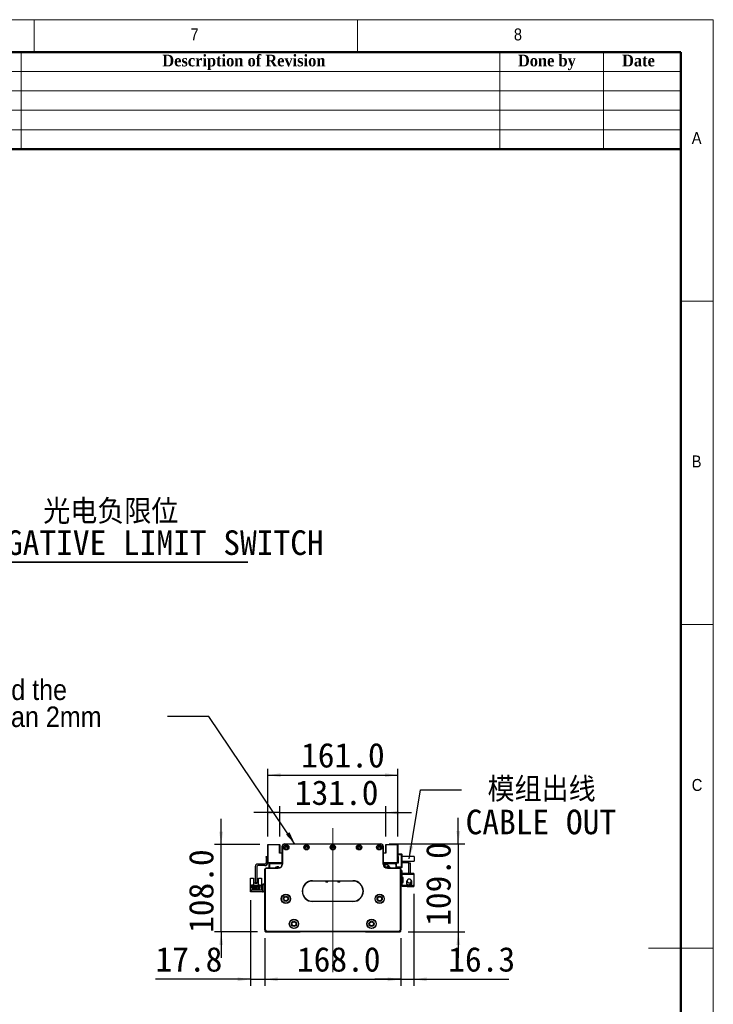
# Model space of a CAD drawing. Header units: millimetres. Extents: x 40 to 3320, y 40 to 2336.
# Tile 8 of 8: x 2462 to 3320, y 1119 to 2336. Entities that reach past the tile are written whole.
import ezdxf

# ---------------------------------------------------------------- set-up
doc = ezdxf.new("R2010")
doc.units = ezdxf.units.MM
doc.header["$LTSCALE"] = 8
doc.linetypes.add('CENTERX2', pattern=[20.32, 12.7, -2.54, 2.54, -2.54])
doc.layers.add('DIMNS', color=7, linetype='Continuous')
doc.styles.add('SLDTEXTSTYLE0', font='Gothic.ttf', dxfattribs={"width": 0.913})
doc.styles.add('SLDTEXTSTYLE1', font='timesbd.ttf', dxfattribs={"width": 0.933})
doc.styles.add('SLDTEXTSTYLE10', font='txt')
doc.styles.add('SLDTEXTSTYLE7', font='txt')
doc.styles.add('SLDTEXTSTYLE8', font='txt', dxfattribs={"bigfont": 'bigfont'})
doc.styles.add('SLDTEXTSTYLE9', font='txt', dxfattribs={"bigfont": 'bigfont'})
doc.dimstyles.new('SLDDIMSTYLE0', dxfattribs={"dimtxt": 30.4, "dimasz": 16, "dimexe": 0, "dimexo": 0.0625, "dimgap": 7.6, "dimtad": 2, "dimdec": 1, "dimrnd": 1e-09, "dimzin": 4, "dimdsep": 46, "dimtxsty": 'SLDTEXTSTYLE7', "dimsah": 1, "dimcen": 0.09, "dimadec": 0, "dimazin": 1, "dimtfac": 1, "dimtdec": 1, "dimtmove": 0, "dimatfit": 0, "dimfxl": 0, "dimfrac": 2, "dimtolj": 1, "dimtzin": 12, "dimarcsym": 0})
doc.dimstyles.new('SLDDIMSTYLE3', dxfattribs={"dimtxt": 0.18, "dimasz": 16, "dimexe": 0, "dimexo": 0.0625, "dimgap": 0, "dimtad": 0, "dimtih": 1, "dimtoh": 1, "dimdec": 0, "dimrnd": 1e-09, "dimzin": 0, "dimdsep": 46, "dimtxsty": 'Standard', "dimsah": 1, "dimcen": 0.09, "dimadec": 0, "dimazin": 0, "dimtfac": 16, "dimtdec": 0, "dimtofl": 0, "dimtmove": 0, "dimatfit": 3, "dimfxl": 0, "dimfrac": 2, "dimtolj": 1, "dimtzin": 0, "dimarcsym": 0})
doc.dimstyles.new('SLDDIMSTYLE4', dxfattribs={"dimtxt": 30.4, "dimasz": 16, "dimexe": 0, "dimexo": 0.0625, "dimgap": 7.6, "dimtad": 2, "dimdec": 1, "dimrnd": 1e-09, "dimzin": 12, "dimdsep": 46, "dimtxsty": 'SLDTEXTSTYLE7', "dimsah": 1, "dimcen": 0.09, "dimadec": 0, "dimazin": 3, "dimtfac": 1, "dimtdec": 1, "dimtmove": 0, "dimatfit": 0, "dimfxl": 0, "dimfrac": 2, "dimtolj": 1, "dimtzin": 12, "dimarcsym": 0})

# ---------------------------------------------------------------- blocks, each defined once
blk = doc.blocks.new('SW_NOTE_5')
at = {"layer": 'DIMNS', "color": 0}
for p, q in [((0, 0), (371.5, 0)), ((371.5, 0), (0, 0)), ((0, 0), (371.5, 0)), ((371.5, 0), (0, 0)), ((0, 0), (371.5, 0)), ((371.5, 0), (0, 0))]:
    blk.add_line(p, q, dxfattribs=at)
at = {"layer": 'DIMNS', "color": 0, "char_height": 30.4, "attachment_point": 2}
for s, insert, style in [('光电负限位', (201.9, 77.9), 'SLDTEXTSTYLE9'), ('NEGATIVE LIMIT SWITCH', (248, 39.5), 'SLDTEXTSTYLE10')]:
    blk.add_mtext(s, dxfattribs=dict(at, insert=insert, style=style))
blk = doc.blocks.new('_D_6')
at = {"layer": 'DIMNS'}
for p, q in [((2765.4, 1198.8), (2765.4, 1141.5)), ((2933.4, 1198.8), (2933.4, 1141.5)), ((2765.4, 1149.5), (2933.4, 1149.5))]:
    blk.add_line(p, q, dxfattribs=at)
for points in [[(2765.4, 1149.5), (2781.4, 1147.1), (2781.4, 1151.9)], [(2933.4, 1149.5), (2917.4, 1151.9), (2917.4, 1147.1)]]:
    blk.add_solid(points, dxfattribs=at)
at = {"layer": 'DIMNS', "insert": (2805.1, 1189.4), "char_height": 30.4, "attachment_point": 1, "style": 'SLDTEXTSTYLE7'}
blk.add_mtext('168.0', dxfattribs=at)
blk = doc.blocks.new('_D_7')
at = {"layer": 'DIMNS'}
for p, q in [((2747.6, 1247.3), (2747.6, 1141.5)), ((2765.4, 1200.3), (2765.4, 1141.5)), ((2747.6, 1149.5), (2630.1, 1149.5)), ((2747.6, 1149.5), (2765.4, 1149.5)), ((2765.4, 1149.5), (2797.4, 1149.5))]:
    blk.add_line(p, q, dxfattribs=at)
for points in [[(2747.6, 1149.5), (2731.6, 1151.9), (2731.6, 1147.1)], [(2765.4, 1149.5), (2781.4, 1147.1), (2781.4, 1151.9)]]:
    blk.add_solid(points, dxfattribs=at)
at = {"layer": 'DIMNS', "insert": (2630.1, 1189.4), "char_height": 30.4, "attachment_point": 1, "style": 'SLDTEXTSTYLE7'}
blk.add_mtext('17.8', dxfattribs=at)
blk = doc.blocks.new('_D_8')
at = {"layer": 'DIMNS'}
for p, q in [((2949.7, 1255.1), (2949.7, 1141.5)), ((2933.4, 1200.3), (2933.4, 1141.5)), ((2933.4, 1149.5), (2901.4, 1149.5)), ((2933.4, 1149.5), (2949.7, 1149.5)), ((2949.7, 1149.5), (3067.1, 1149.5))]:
    blk.add_line(p, q, dxfattribs=at)
for points in [[(2933.4, 1149.5), (2917.4, 1151.9), (2917.4, 1147.1)], [(2949.7, 1149.5), (2965.7, 1147.1), (2965.7, 1151.9)]]:
    blk.add_solid(points, dxfattribs=at)
at = {"layer": 'DIMNS', "insert": (2992.2, 1189.4), "char_height": 30.4, "attachment_point": 1, "style": 'SLDTEXTSTYLE7'}
blk.add_mtext('16.3', dxfattribs=at)
blk = doc.blocks.new('_D_9')
at = {"layer": 'DIMNS'}
for p, q in [((3004.6, 1317), (3004.6, 1349)), ((2919, 1317), (3012.6, 1317)), ((3004.6, 1317), (3004.6, 1208)), ((2942.5, 1208), (3012.6, 1208)), ((3004.6, 1208), (3004.6, 1176))]:
    blk.add_line(p, q, dxfattribs=at)
for points in [[(3004.6, 1317), (3007, 1333), (3002.2, 1333)], [(3004.6, 1208), (3002.2, 1192), (3007, 1192)]]:
    blk.add_solid(points, dxfattribs=at)
at = {"layer": 'DIMNS', "insert": (2964.7, 1215.6), "char_height": 30.4, "attachment_point": 1, "rotation": 90, "style": 'SLDTEXTSTYLE7'}
blk.add_mtext('109.0', dxfattribs=at)
blk = doc.blocks.new('_D_10')
at = {"layer": 'DIMNS'}
for p, q in [((2783.9, 1325.9), (2783.9, 1363.6)), ((2914.9, 1325.9), (2914.9, 1363.6)), ((2783.9, 1355.6), (2751.9, 1355.6)), ((2783.9, 1355.6), (2914.9, 1355.6)), ((2914.9, 1355.6), (2946.9, 1355.6))]:
    blk.add_line(p, q, dxfattribs=at)
for points in [[(2783.9, 1355.6), (2767.9, 1358), (2767.9, 1353.2)], [(2914.9, 1355.6), (2930.9, 1353.2), (2930.9, 1358)]]:
    blk.add_solid(points, dxfattribs=at)
at = {"layer": 'DIMNS', "insert": (2802.5, 1395.5), "char_height": 30.4, "attachment_point": 1, "style": 'SLDTEXTSTYLE7'}
blk.add_mtext('131.0', dxfattribs=at)
blk = doc.blocks.new('_D_11')
at = {"layer": 'DIMNS'}
for p, q in [((2768.9, 1325.9), (2768.9, 1409.9)), ((2768.9, 1401.9), (2929.9, 1401.9)), ((2929.9, 1325.9), (2929.9, 1409.9))]:
    blk.add_line(p, q, dxfattribs=at)
for points in [[(2768.9, 1401.9), (2784.9, 1399.5), (2784.9, 1404.3)], [(2929.9, 1401.9), (2913.9, 1404.3), (2913.9, 1399.5)]]:
    blk.add_solid(points, dxfattribs=at)
at = {"layer": 'DIMNS', "insert": (2810.2, 1441.8), "char_height": 30.4, "attachment_point": 1, "style": 'SLDTEXTSTYLE7'}
blk.add_mtext('161.0', dxfattribs=at)
blk = doc.blocks.new('_D_12')
at = {"layer": 'DIMNS'}
for p, q in [((2711.3, 1316), (2711.3, 1348)), ((2759, 1316), (2703.3, 1316)), ((2711.3, 1208), (2711.3, 1316)), ((2756.2, 1208), (2703.3, 1208)), ((2711.3, 1208), (2711.3, 1176))]:
    blk.add_line(p, q, dxfattribs=at)
for points in [[(2711.3, 1316), (2713.7, 1332), (2708.9, 1332)], [(2711.3, 1208), (2708.9, 1192), (2713.7, 1192)]]:
    blk.add_solid(points, dxfattribs=at)
at = {"layer": 'DIMNS', "insert": (2671.4, 1206.8), "char_height": 30.4, "attachment_point": 1, "rotation": 90, "style": 'SLDTEXTSTYLE7'}
blk.add_mtext('108.0', dxfattribs=at)
blk = doc.blocks.new('SW_NOTE_6')
at = {"layer": 'DIMNS', "color": 0, "char_height": 30.4, "attachment_point": 1}
for s, insert, style in [(' 模组出线', (4.9, 15.7), 'SLDTEXTSTYLE8'), ('CABLE OUT', (4.9, -24.5), 'SLDTEXTSTYLE7')]:
    blk.add_mtext(s, dxfattribs=dict(at, insert=insert, style=style))
blk = doc.blocks.new('SW_NOTE_7')
at = {"layer": 'DIMNS', "color": 0, "char_height": 25.4, "attachment_point": 2, "style": 'SLDTEXTSTYLE0'}
for s, insert in [('The distance between the load plate and the ', (-429.6, 45.7)), ('steel belt protection belt shall be greater than 2mm', (-429.9, 12.3))]:
    blk.add_mtext(s, dxfattribs=dict(at, insert=insert))

msp = doc.modelspace()

# ---------------------------------------------------------------- linework, layer by layer
at = {"color": 7, "linetype": 'Continuous', "lineweight": 18}
for p, q in [((3320, 2336), (40, 2336)), ((2480, 2336), (2480, 2296)), ((2880, 2296), (2880, 2336)), ((3320, 40), (3320, 2336)), ((80, 2296), (3280, 2296)), ((2464, 2296), (2464, 2176)), ((3056, 2296), (3056, 2176)), ((3184, 2296), (3184, 2176)), ((3280, 2296), (3280, 2176)), ((3280, 2296), (3280, 80)), ((2320, 2272), (3280, 2272)), ((2320, 2248), (3280, 2248)), ((2320, 2224), (3280, 2224)), ((2320, 2200), (3280, 2200)), ((3320, 1988), (3280, 1988)), ((3280, 1588), (3320, 1588)), ((3320, 1188), (3240, 1188))]:
    msp.add_line(p, q, dxfattribs=at)
at = {"color": 7, "linetype": 'Continuous', "lineweight": 50}
for p, q in [((3280, 2296), (80, 2296)), ((3280, 2296), (3280, 80)), ((3280, 2176), (2320, 2176))]:
    msp.add_line(p, q, dxfattribs=at)
at = {"color": 7, "linetype": 'Continuous', "lineweight": 25}
for p, q in [((2769.17, 1316), (2768.87, 1315.7)), ((2768.87, 1293.8), (2768.87, 1315.7)), ((2769.17, 1315.7), (2768.87, 1315.7)), ((2769.17, 1315.7), (2769.17, 1316)), ((2769.17, 1316), (2783.57, 1316)), ((2769.17, 1315.7), (2769.17, 1293.8)), ((2783.57, 1315.7), (2769.17, 1315.7)), ((2783.57, 1315.7), (2783.57, 1316)), ((2783.87, 1315.7), (2783.57, 1316)), ((2783.57, 1305.5), (2783.57, 1315.7)), ((2783.57, 1315.7), (2783.87, 1315.7)), ((2783.87, 1315.7), (2783.87, 1305.5)), ((2787.37, 1315.66), (2787.37, 1315.7)), ((2787.37, 1315.7), (2787.4, 1315.7)), ((2789.87, 1317), (2908.87, 1317)), ((2789.87, 1317), (2789.87, 1316.7)), ((2908.87, 1316.7), (2789.87, 1316.7)), ((2908.87, 1317), (2908.87, 1316.7)), ((2911.34, 1315.7), (2911.37, 1315.7)), ((2911.37, 1315.7), (2911.37, 1315.66)), ((2914.87, 1315.7), (2915.17, 1316)), ((2914.87, 1315.7), (2915.17, 1315.7)), ((2914.87, 1305.5), (2914.87, 1315.7)), ((2915.17, 1316), (2915.17, 1315.7)), ((2915.17, 1316), (2929.57, 1316)), ((2929.57, 1315.7), (2915.17, 1315.7)), ((2915.17, 1315.7), (2915.17, 1305.5)), ((2929.57, 1316), (2929.57, 1315.7)), ((2929.57, 1316), (2929.87, 1315.7)), ((2929.57, 1293.8), (2929.57, 1315.7)), ((2929.87, 1315.7), (2929.57, 1315.7)), ((2929.87, 1315.7), (2929.87, 1293.8)), ((2786.87, 1305.5), (2783.57, 1305.5)), ((2786.87, 1292), (2786.87, 1314)), ((2786.87, 1314), (2787.17, 1314)), ((2787.17, 1314), (2787.17, 1292)), ((2911.57, 1292), (2911.57, 1314)), ((2911.87, 1314), (2911.57, 1314)), ((2911.87, 1314), (2911.87, 1292)), ((2915.17, 1305.5), (2911.87, 1305.5)), ((2929.87, 1304.5), (2934.57, 1304.5)), ((2934.57, 1303.5), (2929.87, 1303.5)), ((2934.57, 1303.5), (2934.57, 1304.5)), ((2934.57, 1304.5), (2934.87, 1304.2)), ((2934.57, 1288.5), (2934.57, 1303.5)), ((2934.87, 1303.37), (2934.57, 1303.5)), ((2934.87, 1304.2), (2934.87, 1303.37)), ((2934.87, 1303.37), (2934.87, 1288.62)), ((2765.37, 1292), (2756.87, 1292)), ((2766.87, 1301.5), (2768.87, 1301.5)), ((2766.87, 1300.5), (2766.87, 1301.5)), ((2768.87, 1300.5), (2766.87, 1300.5)), ((2766.87, 1300.5), (2766.87, 1293.5)), ((2768.87, 1293.8), (2769.17, 1293.5)), ((2769.17, 1293.8), (2768.87, 1293.8)), ((2768.87, 1293.8), (2768.87, 1293.5)), ((2769.17, 1293.8), (2769.17, 1293.5)), ((2769.17, 1293.8), (2786.87, 1293.8)), ((2786.87, 1293.5), (2769.17, 1293.5)), ((2770.87, 1292.5), (2771.87, 1293.5)), ((2770.87, 1287.5), (2770.87, 1292.5)), ((2771.47, 1291.75), (2772.42, 1292.7)), ((2771.47, 1287), (2771.47, 1291.75)), ((2771.57, 1291.66), (2772.51, 1292.6)), ((2771.57, 1287), (2771.57, 1291.66)), ((2772.42, 1292.7), (2786.87, 1292.7)), ((2772.51, 1292.6), (2786.87, 1292.6)), ((2784.8, 1293.5), (2785.09, 1293.2)), ((2785.59, 1293), (2786.87, 1293)), ((2787.17, 1292), (2786.87, 1292)), ((2911.87, 1292), (2911.57, 1292)), ((2911.87, 1293.8), (2929.57, 1293.8)), ((2929.57, 1293.5), (2911.87, 1293.5)), ((2911.87, 1293), (2913.16, 1293)), ((2911.87, 1292.7), (2926.32, 1292.7)), ((2911.87, 1292.6), (2926.23, 1292.6)), ((2913.65, 1293.2), (2913.95, 1293.5)), ((2918.15, 1290.33), (2915.34, 1291.27)), ((2926.23, 1292.6), (2927.17, 1291.66)), ((2926.32, 1292.7), (2927.27, 1291.75)), ((2926.87, 1293.5), (2927.87, 1292.5)), ((2927.17, 1291.66), (2927.17, 1287)), ((2927.27, 1291.75), (2927.27, 1287)), ((2928.37, 1293), (2927.87, 1292.5)), ((2927.87, 1292.5), (2927.87, 1287)), ((2930.37, 1293), (2928.37, 1293)), ((2929.87, 1293.8), (2929.57, 1293.8)), ((2929.57, 1293.8), (2929.57, 1293.5)), ((2929.87, 1293.8), (2929.57, 1293.5)), ((2930.37, 1293.5), (2929.57, 1293.5)), ((2929.87, 1301.5), (2930.37, 1301.5)), ((2929.87, 1295.5), (2930.37, 1295.5)), ((2930.37, 1301.5), (2930.37, 1293)), ((2949.87, 1301.5), (2934.87, 1301.5)), ((2934.87, 1295.5), (2949.87, 1295.5)), ((2943.27, 1293.5), (2934.87, 1293.5)), ((2943.27, 1280.5), (2943.27, 1293.5)), ((2943.27, 1293.5), (2945.27, 1293.5)), ((2945.27, 1293.5), (2945.27, 1280.5)), ((2949.87, 1301.5), (2949.87, 1295.5)), ((2753.37, 1288.5), (2753.37, 1269)), ((2755.37, 1288.5), (2755.37, 1269)), ((2765.37, 1290), (2756.87, 1290)), ((2765.67, 1285.5), (2765.37, 1285.5)), ((2765.37, 1210.5), (2765.37, 1285.5)), ((2765.67, 1285.5), (2765.67, 1210.62)), ((2766.87, 1286.7), (2766.87, 1287)), ((2766.87, 1287), (2781.87, 1287)), ((2781.87, 1286.7), (2766.87, 1286.7)), ((2770.87, 1287.5), (2770.87, 1287)), ((2771.27, 1287.1), (2770.87, 1287.5)), ((2771.27, 1287), (2771.27, 1287.1)), ((2781.87, 1286.7), (2781.87, 1287)), ((2917.11, 1288), (2913.89, 1288)), ((2916.87, 1287), (2931.87, 1287)), ((2916.87, 1287), (2916.87, 1286.7)), ((2931.87, 1286.7), (2916.87, 1286.7)), ((2927.87, 1288.5), (2934.57, 1288.5)), ((2934.57, 1287.5), (2927.87, 1287.5)), ((2931.87, 1287), (2931.87, 1286.7)), ((2933.07, 1210.62), (2933.07, 1285.5)), ((2933.37, 1285.5), (2933.07, 1285.5)), ((2933.37, 1285.5), (2933.37, 1210.5)), ((2935.27, 1283.5), (2933.37, 1283.5)), ((2934.87, 1288.62), (2934.57, 1288.5)), ((2934.57, 1287.5), (2934.57, 1288.5)), ((2934.87, 1287.8), (2934.57, 1287.5)), ((2934.87, 1288.62), (2934.87, 1287.8)), ((2935.27, 1280.5), (2935.27, 1283.5)), ((2935.27, 1280.5), (2935.27, 1279.3)), ((2943.27, 1280.5), (2935.27, 1280.5)), ((2935.27, 1275.3), (2935.27, 1279.3)), ((2935.27, 1279.3), (2949.67, 1279.3)), ((2941.27, 1280.5), (2941.27, 1280.3)), ((2949.67, 1280.3), (2941.27, 1280.3)), ((2945.27, 1280.5), (2943.27, 1280.5)), ((2949.67, 1280.3), (2949.67, 1279.3)), ((2949.67, 1279.3), (2949.67, 1265.3)), ((2747.67, 1274.4), (2751.37, 1274.4)), ((2747.67, 1265.5), (2747.67, 1274.4)), ((2751.37, 1274.4), (2751.37, 1266)), ((2753.37, 1269), (2755.37, 1269)), ((2753.37, 1268), (2753.37, 1269)), ((2755.37, 1268), (2753.37, 1268)), ((2755.37, 1269), (2755.37, 1268)), ((2757.37, 1266), (2757.37, 1274.4)), ((2757.37, 1274.4), (2761.07, 1274.4)), ((2761.07, 1274.4), (2761.07, 1265.5)), ((2763.37, 1266.5), (2763.37, 1267.5)), ((2763.37, 1267.5), (2765.37, 1267.5)), ((2765.37, 1266.5), (2763.37, 1266.5)), ((2763.37, 1258.5), (2763.37, 1266.5)), ((2824.37, 1271.3), (2874.37, 1271.3)), ((2824.37, 1271.3), (2824.37, 1271)), ((2874.37, 1271), (2824.37, 1271)), ((2843.12, 1269.7), (2840.62, 1269.7)), ((2858.12, 1269.7), (2855.62, 1269.7)), ((2874.37, 1271.3), (2874.37, 1271)), ((2936.27, 1275.3), (2935.27, 1275.3)), ((2935.27, 1275.3), (2935.27, 1274.8)), ((2935.27, 1274.8), (2935.27, 1269.8)), ((2936.27, 1274.8), (2935.27, 1274.8)), ((2935.27, 1269.3), (2935.27, 1269.8)), ((2935.27, 1269.8), (2936.27, 1269.8)), ((2935.27, 1265.3), (2935.27, 1269.3)), ((2935.27, 1269.3), (2936.27, 1269.3)), ((2936.27, 1269.3), (2936.27, 1275.3)), ((2940.72, 1270.09), (2940.62, 1269.3)), ((2940.96, 1270.73), (2940.82, 1270.42)), ((2940.83, 1270.88), (2940.87, 1270.89)), ((2940.87, 1267.71), (2940.83, 1267.72)), ((2940.87, 1270.89), (2941.25, 1271.46)), ((2941.03, 1270.81), (2940.87, 1270.89)), ((2940.99, 1270.72), (2940.87, 1270.78)), ((2946.16, 1269.85), (2946.19, 1269.87)), ((2747.57, 1257.5), (2747.57, 1259.5)), ((2747.57, 1259.5), (2748.57, 1259.5)), ((2748.57, 1257.5), (2747.57, 1257.5)), ((2747.67, 1259.5), (2747.67, 1265.5)), ((2748.47, 1265.5), (2747.67, 1265.5)), ((2748.47, 1265.5), (2748.97, 1266)), ((2748.57, 1259.5), (2748.57, 1257.5)), ((2762.37, 1259.5), (2748.57, 1259.5)), ((2762.37, 1257.5), (2748.57, 1257.5)), ((2751.57, 1266), (2748.97, 1266)), ((2749.37, 1265.45), (2751.57, 1265.45)), ((2749.37, 1262), (2749.37, 1265.45)), ((2750.17, 1262), (2749.37, 1262)), ((2750.17, 1263.65), (2758.57, 1263.65)), ((2750.17, 1262), (2750.17, 1263.65)), ((2750.17, 1260.95), (2750.17, 1262)), ((2751.37, 1260.95), (2750.17, 1260.95)), ((2751.12, 1262.6), (2751.12, 1262.1)), ((2751.62, 1262.6), (2751.12, 1262.6)), ((2751.12, 1262.1), (2751.62, 1262.1)), ((2751.37, 1260.15), (2751.37, 1260.95)), ((2757.37, 1260.95), (2751.37, 1260.95)), ((2757.37, 1260.15), (2751.37, 1260.15)), ((2751.57, 1265.45), (2751.57, 1266)), ((2751.57, 1266), (2757.17, 1266)), ((2751.92, 1265.45), (2751.57, 1265.45)), ((2751.62, 1262.1), (2751.62, 1262.6)), ((2751.92, 1264.35), (2751.92, 1265.45)), ((2756.82, 1264.35), (2751.92, 1264.35)), ((2753.62, 1262.6), (2753.12, 1262.6)), ((2753.12, 1262.6), (2753.12, 1262.1)), ((2753.12, 1262.1), (2753.62, 1262.1)), ((2753.57, 1264.95), (2755.17, 1264.95)), ((2753.57, 1264.35), (2753.57, 1264.95)), ((2753.62, 1262.1), (2753.62, 1262.6)), ((2755.62, 1262.6), (2755.12, 1262.6)), ((2755.12, 1262.6), (2755.12, 1262.1)), ((2755.12, 1262.1), (2755.62, 1262.1)), ((2755.17, 1264.35), (2755.17, 1264.95)), ((2755.62, 1262.1), (2755.62, 1262.6)), ((2757.17, 1265.45), (2756.82, 1265.45)), ((2756.82, 1265.45), (2756.82, 1264.35)), ((2757.12, 1262.6), (2757.12, 1262.1)), ((2757.62, 1262.6), (2757.12, 1262.6)), ((2757.12, 1262.1), (2757.62, 1262.1)), ((2757.17, 1266), (2757.17, 1265.45)), ((2759.77, 1266), (2757.17, 1266)), ((2757.17, 1265.45), (2759.37, 1265.45)), ((2757.37, 1260.95), (2757.37, 1260.15)), ((2758.57, 1260.95), (2757.37, 1260.95)), ((2757.62, 1262.1), (2757.62, 1262.6)), ((2758.57, 1263.65), (2758.57, 1262)), ((2758.57, 1262), (2758.57, 1260.95)), ((2759.37, 1262), (2758.57, 1262)), ((2759.37, 1265.45), (2759.37, 1262)), ((2759.77, 1266), (2760.27, 1265.5)), ((2761.07, 1265.5), (2760.27, 1265.5)), ((2761.07, 1265.5), (2761.07, 1259.5)), ((2762.37, 1259.5), (2762.37, 1257.5)), ((2763.37, 1258.5), (2765.37, 1258.5)), ((2763.37, 1257.5), (2763.37, 1258.5)), ((2765.37, 1257.5), (2763.37, 1257.5)), ((2949.67, 1265.3), (2935.27, 1265.3)), ((2935.27, 1265.3), (2935.27, 1264.1)), ((2941.27, 1264.1), (2935.27, 1264.1)), ((2941.27, 1264.3), (2949.67, 1264.3)), ((2941.27, 1264.3), (2941.27, 1264.1)), ((2949.67, 1265.3), (2949.67, 1264.3)), ((2824.37, 1246), (2824.37, 1245.7)), ((2824.37, 1246), (2874.37, 1246)), ((2874.37, 1245.7), (2824.37, 1245.7)), ((2874.37, 1246), (2874.37, 1245.7)), ((2765.67, 1210.62), (2765.37, 1210.5)), ((2767.37, 1208.5), (2765.37, 1210.5)), ((2765.37, 1210.5), (2765.37, 1209)), ((2765.37, 1209), (2766.37, 1208)), ((2765.67, 1210.62), (2767.5, 1208.8)), ((2766.37, 1208), (2808.87, 1208)), ((2767.5, 1208.8), (2767.37, 1208.5)), ((2931.37, 1208.5), (2767.37, 1208.5)), ((2767.5, 1208.8), (2931.25, 1208.8)), ((2808.87, 1208), (2809.37, 1208.5)), ((2889.37, 1208.5), (2889.87, 1208)), ((2889.87, 1208), (2932.37, 1208)), ((2931.25, 1208.8), (2933.07, 1210.62)), ((2931.25, 1208.8), (2931.37, 1208.5)), ((2933.37, 1210.5), (2931.37, 1208.5)), ((2932.37, 1208), (2933.37, 1209)), ((2933.07, 1210.62), (2933.37, 1210.5)), ((2933.37, 1209), (2933.37, 1210.5))]:
    msp.add_line(p, q, dxfattribs=at)
at = {"color": 7, "linetype": 'Continuous', "lineweight": 25, "flags": 128}
for points in [[(2913.89, 1288), (2913.97, 1289.13), (2914.19, 1290.12), (2914.53, 1290.85), (2914.95, 1291.25), (2915.34, 1291.27)], [(2917.11, 1288), (2917.18, 1288.9), (2917.38, 1289.66), (2917.68, 1290.17), (2918.03, 1290.35), (2918.38, 1290.17), (2918.68, 1289.66), (2918.88, 1288.9), (2918.95, 1288)], [(2917.2, 1287), (2917.18, 1287.1), (2917.11, 1288)], [(2917.71, 1288), (2917.73, 1288.31), (2917.8, 1288.58), (2917.91, 1288.76), (2918.03, 1288.83), (2918.16, 1288.76), (2918.24, 1288.63)], [(2918.24, 1287.36), (2918.16, 1287.23), (2918.03, 1287.17), (2917.91, 1287.23), (2917.8, 1287.41), (2917.73, 1287.68), (2917.71, 1288)], [(2918.95, 1288), (2918.88, 1287.1), (2918.86, 1287)], [(2762.37, 1257.5), (2762.96, 1257.56), (2763.37, 1257.67)]]:
    msp.add_lwpolyline(points, dxfattribs=at)
at = {"color": 7, "linetype": 'Continuous', "lineweight": 25}
for centre, radius in [((2791.87, 1312.75), 3.25), ((2791.87, 1312.75), 3), ((2816.87, 1312.75), 3.25), ((2816.87, 1312.75), 3), ((2849.37, 1312.75), 3.25), ((2849.37, 1312.75), 3), ((2881.87, 1312.75), 3.25), ((2881.87, 1312.75), 3), ((2906.87, 1312.75), 3.25), ((2906.87, 1312.75), 3), ((2791.87, 1312.75), 1.6), ((2791.87, 1312.75), 1.25), ((2816.87, 1312.75), 1.6), ((2816.87, 1312.75), 1.25), ((2849.37, 1312.75), 1.6), ((2849.37, 1312.75), 1.25), ((2881.87, 1312.75), 1.6), ((2881.87, 1312.75), 1.25), ((2906.87, 1312.75), 1.6), ((2906.87, 1312.75), 1.25), ((2791.37, 1249), 5.75), ((2791.37, 1249), 5.5), ((2907.37, 1249), 5.75), ((2907.37, 1249), 5.5), ((2791.37, 1249), 3.2), ((2791.37, 1249), 2.5), ((2791.37, 1249), 2.45), ((2907.37, 1249), 3.2), ((2907.37, 1249), 2.5), ((2907.37, 1249), 2.45), ((2801.37, 1218), 5.75), ((2801.37, 1218), 5.5), ((2801.37, 1218), 3.2), ((2801.37, 1218), 2.5), ((2801.37, 1218), 2.45), ((2897.37, 1218), 5.75), ((2897.37, 1218), 5.5), ((2897.37, 1218), 3.2), ((2897.37, 1218), 2.5), ((2897.37, 1218), 2.45)]:
    msp.add_circle(centre, radius, dxfattribs=at)
for centre, radius, start, end in [((2789.87, 1314), 3, 90, 180), ((2789.87, 1314), 2.7, 90, 180), ((2908.87, 1314), 3, 0, 90), ((2908.87, 1314), 2.7, 0, 90), ((2756.87, 1288.5), 3.5, 90, 180), ((2765.37, 1293.5), 1.5, 270, 0), ((2765.37, 1293.5), 3.5, 270, 0), ((2781.87, 1292), 5.3, 270, 0), ((2781.87, 1292), 5, 270, 0), ((2785.59, 1293.7), 0.7, 225, 270), ((2916.87, 1292), 5.3, 180, 270), ((2916.87, 1292), 5, 180, 270), ((2915.33, 1289.03), 2.61, 134.19893, 176.19158), ((2913.16, 1293.7), 0.7, 270, 315), ((2756.87, 1288.5), 1.5, 90, 180), ((2766.87, 1285.5), 1.5, 90, 180), ((2766.87, 1285.5), 1.2, 90, 180), ((2780.87, 1285.5), 3.25, 33.63206, 152.51367), ((2916.88, 1288), 1.5, 0, 25.13624), ((2916.88, 1288), 1.5, 334.86376, 0), ((2917.87, 1285.5), 3.25, 27.48633, 71.16109), ((2931.87, 1285.5), 1.5, 0, 90), ((2931.87, 1285.5), 1.2, 0, 90), ((2824.37, 1258.5), 12.8, 90, 270), ((2824.37, 1258.5), 12.5, 90, 270), ((2841.87, 1269.7), 1.25, 359.99991, 180.00009), ((2856.87, 1269.7), 1.25, 359.99991, 180.00009), ((2874.37, 1258.5), 12.8, 270, 90), ((2874.37, 1258.5), 12.5, 270, 90), ((2943.87, 1269.3), 3.4, 207.88541, 44.31348), ((2943.87, 1269.3), 3.45, 237.57421, 0), ((2943.87, 1269.3), 2.5, 274.06825, 11.05475), ((2943.87, 1269.3), 2.6, 277.27427, 10.90897), ((2943.87, 1269.3), 3.45, 0, 47.89891), ((2762.37, 1260.5), 1, 270, 0)]:
    msp.add_arc(centre, radius, start, end, dxfattribs=at)
for points, knots in [([(2912.15, 1291.5), (2912.13, 1291.5), (2912.08, 1291.5), (2912, 1291.5), (2911.91, 1291.5), (2911.83, 1291.5), (2911.73, 1291.5), (2911.64, 1291.5), (2911.56, 1291.5), (2911.51, 1291.5), (2911.5, 1291.5)], [0, 0, 0, 0, 0.1369931, 0.2737411, 0.4102625, 0.5465822, 0.6827322, 0.8187527, 0.9546934, 1, 1, 1, 1]), ([(2913.72, 1291.03), (2913.52, 1291), (2913.02, 1290.92), (2912.31, 1291.11), (2911.99, 1291.31), (2911.87, 1291.39)], [0, 0, 0, 0, 0.2952584, 0.7405491, 1, 1, 1, 1]), ([(2915.24, 1291.26), (2915.16, 1291.28), (2914.79, 1291.37), (2914.15, 1291.25), (2913.69, 1290.99), (2913.5, 1290.88)], [0, 0, 0, 0, 0.1321391, 0.6338134, 1, 1, 1, 1]), ([(2941.7, 1272.22), (2941.52, 1271.87), (2941.18, 1271.21), (2940.72, 1270.15), (2940.5, 1269.33), (2940.45, 1268.66), (2940.55, 1268.1), (2940.78, 1267.49), (2941.23, 1266.9), (2941.91, 1266.46), (2942.64, 1266.22), (2943.4, 1266.22), (2944.11, 1266.45), (2944.29, 1266.57), (2944.24, 1266.61), (2944.23, 1266.62)], [0, 0, 0, 0, 0.1800974, 0.3300049, 0.4496463, 0.5397486, 0.5746231, 0.6053229, 0.6784015, 0.7214072, 0.7619833, 0.8291619, 0.8886689, 0.9605991, 1, 1, 1, 1]), ([(2945.26, 1273.06), (2945.51, 1272.83), (2946.01, 1272.37), (2946.41, 1271.45), (2946.46, 1270.54), (2946.18, 1269.74), (2945.66, 1269.12), (2944.97, 1268.71), (2944.16, 1268.55), (2943.32, 1268.65), (2942.55, 1269.02), (2941.92, 1269.63), (2941.53, 1270.39), (2941.45, 1271.23), (2941.55, 1271.99), (2941.9, 1272.58), (2942.43, 1273.01), (2943.16, 1273.25), (2943.91, 1273.33), (2944.45, 1273.36), (2944.71, 1273.34), (2944.79, 1273.35), (2944.82, 1273.33), (2944.89, 1273.3), (2945.05, 1273.21), (2945.18, 1273.12), (2945.26, 1273.06)], [0, 0, 0, 0, 0.064817, 0.129779, 0.189732, 0.2426183, 0.294413, 0.3462428, 0.3987239, 0.4521993, 0.5066011, 0.5614519, 0.6160514, 0.669772, 0.7270681, 0.7653772, 0.803691, 0.8589088, 0.9142288, 0.9495542, 0.9640009, 0.9648507, 0.9657587, 0.9687099, 0.9805276, 1, 1, 1, 1]), ([(2946.1, 1268.16), (2946.2, 1268.4), (2946.39, 1268.87), (2946.44, 1269.38), (2946.35, 1269.68), (2946.32, 1269.78)], [0, 0, 0, 0, 0.4359621, 0.8267377, 1, 1, 1, 1])]:
    msp.add_open_spline(points, degree=3, knots=knots, dxfattribs=at)
msp.add_open_spline([(2918.26, 1288), (2918.15, 1288), (2917.95, 1288), (2917.71, 1288)], degree=3, dxfattribs=at)
at = {"color": 8, "linetype": 'Continuous', "lineweight": 25}
msp.add_open_spline([(2918.26, 1288), (2918.31, 1288), (2918.39, 1288), (2918.37, 1288), (2918.37, 1288)], degree=3, knots=[0, 0, 0, 0, 0.7297252, 1, 1, 1, 1], dxfattribs=at)
at = {"layer": 'DIMNS', "linetype": 'CENTERX2', "lineweight": 18}
for p, q in [((2849.37, 1336.3), (2849.37, 1159.7)), ((2849.37, 1158.2), (2849.37, 1267.8))]:
    msp.add_line(p, q, dxfattribs=at)

# ---------------------------------------------------------------- block references
at = {"layer": 'DIMNS'}
for name, p in [('SW_NOTE_5', (2372.97, 1665.08)), ('SW_NOTE_7', (2645.14, 1474.52)), ('SW_NOTE_6', (3008.77, 1383.73))]:
    msp.add_blockref(name, p, dxfattribs=at)

# ---------------------------------------------------------------- texts
at = {"color": 7, "linetype": 'Continuous', "lineweight": 0}
for s, insert, char_height, attachment_point, style in [('8', (3073.33, 2325.17), 14.82, 1, 'SLDTEXTSTYLE0'), ('7', (2673.33, 2325.17), 14.82, 1, 'SLDTEXTSTYLE0'), ('Description of Revision', (2739.45, 2292.69), 14.4, 2, 'SLDTEXTSTYLE1'), ('Done by', (3114.15, 2292.69), 14.4, 2, 'SLDTEXTSTYLE1'), ('Date', (3227.42, 2292.69), 14.4, 2, 'SLDTEXTSTYLE1'), ('A', (3293.33, 2197.17), 14.82, 1, 'SLDTEXTSTYLE0'), ('B', (3293.33, 1797.17), 14.82, 1, 'SLDTEXTSTYLE0'), ('C', (3293.33, 1397.17), 14.82, 1, 'SLDTEXTSTYLE0')]:
    msp.add_mtext(s, dxfattribs=dict(at, insert=insert, char_height=char_height, attachment_point=attachment_point, style=style))

# ---------------------------------------------------------------- dimensions: what is measured, and where the dimension line sits
at = {"layer": 'DIMNS'}
for base, p1, p2, dimstyle, picture, middle in [((2929.87, 1401.91), (2768.87, 1315.7), (2929.87, 1315.7), 'SLDDIMSTYLE0', '_D_11', (2858.66, 1401.91)), ((2914.87, 1355.6), (2783.87, 1315.7), (2914.87, 1315.7), 'SLDDIMSTYLE0', '_D_10', (2850.89, 1355.6)), ((2765.37, 1149.53), (2747.57, 1257.5), (2765.37, 1210.5), 'SLDDIMSTYLE4', '_D_7', (2667.57, 1149.53)), ((2949.67, 1149.53), (2933.37, 1210.5), (2949.67, 1265.3), 'SLDDIMSTYLE4', '_D_8', (3029.67, 1149.53)), ((2933.37, 1149.53), (2765.37, 1209), (2933.37, 1209), 'SLDDIMSTYLE0', '_D_6', (2853.55, 1149.53))]:
    dim = msp.add_linear_dim(base=base, p1=p1, p2=p2, dimstyle=dimstyle, dxfattribs=at)
    dim.commit()
    dim.dimension.update_dxf_attribs({"geometry": picture, "text_midpoint": middle, "dimtype": 160})
for base, p1, p2, picture, middle in [((2711.3, 1316), (2766.37, 1208), (2769.17, 1316), '_D_12', (2711.3, 1255.21)), ((3004.59, 1208), (2908.87, 1317), (2932.37, 1208), '_D_9', (3004.59, 1264.04))]:
    dim = msp.add_linear_dim(base=base, p1=p1, p2=p2, angle=90, dimstyle='SLDDIMSTYLE0', dxfattribs=at)
    dim.commit()
    dim.dimension.update_dxf_attribs({"geometry": picture, "text_midpoint": middle, "dimtype": 160})

# ---------------------------------------------------------------- leaders
for points in [[(2802.62, 1316.7), (2695.94, 1474.52), (2645.14, 1474.52)], [(2943.71, 1298.59), (2957.97, 1383.73), (3008.77, 1383.73)]]:
    msp.add_leader(points, dimstyle='SLDDIMSTYLE3', dxfattribs=at)

doc.saveas('drawing.dxf')
